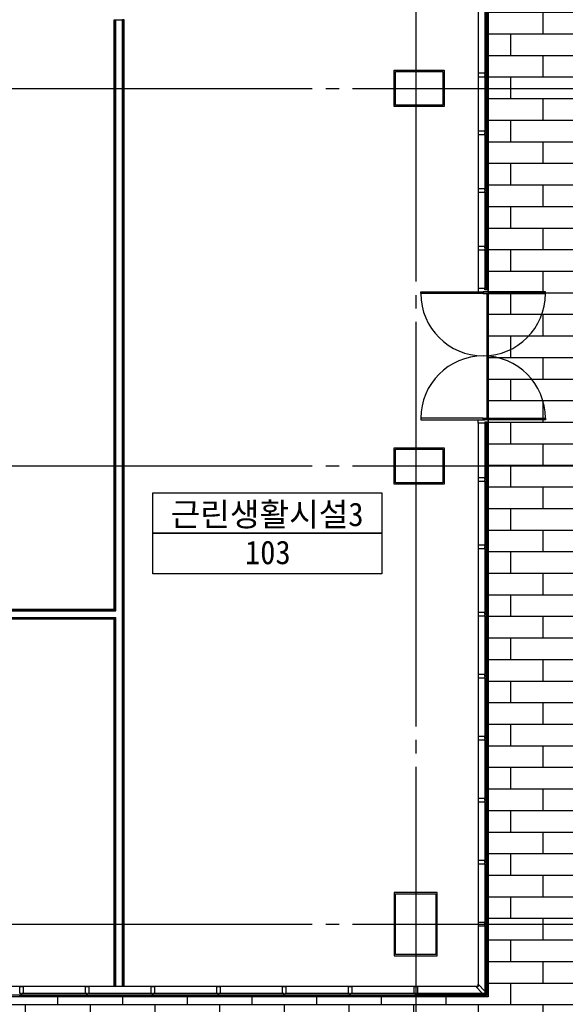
# Model space of a CAD drawing. Header units: millimetres. Extents: x 3445018 to 4174071, y -6064565 to -5122887.
# Tile 99 of 192: x 3803859 to 3811954, y -5546933 to -5532325. Entities that reach past the tile are written whole.
import ezdxf
from ezdxf.enums import TextEntityAlignment as Align

# ---------------------------------------------------------------- set-up
doc = ezdxf.new("R2010")
doc.units = ezdxf.units.MM
doc.header["$MEASUREMENT"] = 0
doc.linetypes.add('CEN', pattern=[66, 60, -2, 2, -2])
for name, color, linetype in [('CEN', 13, 'CEN'), ('door', 4, 'CONTINUOUS'), ('FIN', 6, 'CONTINUOUS'), ('HA1', 8, 'CONTINUOUS'), ('RBO', 1, 'CONTINUOUS'), ('TE2', 2, 'CONTINUOUS'), ('WA1', 2, 'CONTINUOUS'), ('WA3', 7, 'CONTINUOUS'), ('WIN1', 4, 'CONTINUOUS'), ('WIN2', 9, 'CONTINUOUS')]:
    doc.layers.add(name, color=color, linetype=linetype)
doc.styles.add('돋움체', font='txt')

# ---------------------------------------------------------------- blocks, each defined once
blk = doc.blocks.new('CW-1')
at = {"layer": 'door'}
for points in [[(704860, -1026992), (704879, -1026992), (704879, -1026980), (704829, -1026980), (704829, -1026992), (704848, -1026992)], [(704848, -1027028), (704829, -1027028), (704829, -1027130), (704879, -1027130), (704879, -1027028), (704860, -1027028)], [(704848, -1026992), (704848, -1027028)], [(704860, -1026992), (704860, -1027028)]]:
    blk.add_lwpolyline(points, dxfattribs=at)
blk = doc.blocks.new('CW-2')
at = {"layer": 'WIN1'}
blk.add_lwpolyline([(705467, -982124), (705441, -982124), (705477, -982160), (705503, -982160), (705605, -982262), (705570, -982262), (705570, -982297), (705468, -982195), (705468, -982168), (705432, -982132), (705432, -982159), (705420, -982147), (705420, -982112), (705455, -982112), (705467, -982124)], dxfattribs=at)
blk = doc.blocks.new('CW-3')
at = {"layer": 'door'}
for points in [[(723064, -1003919), (723045, -1003919), (723045, -1003817), (723095, -1003817), (723095, -1003919), (723095, -1003919)], [(723095, -1003955), (723095, -1003955), (723095, -1003967), (723045, -1003967), (723045, -1003955), (723064, -1003955)], [(723064, -1003955), (723064, -1003919)], [(723095, -1003955), (723095, -1003919)]]:
    blk.add_lwpolyline(points, dxfattribs=at)

msp = doc.modelspace()

# ---------------------------------------------------------------- hatches: boundary and pattern name
at = {"layer": 'HA1', "ltscale": 1000, "true_color": 0x939598}
h = msp.add_hatch(dxfattribs=at)
h.set_pattern_fill('AR-BRSTD', color=252, scale=120)
h.set_pattern_definition([(0, (2862666.85, -4397993.94), (0, 320.04), []), (90, (2862666.85, -4397993.94), (-480, 320.04), [320.04, -320.04])])
h.paths.add_polyline_path([(3778334.29, -5521695.309), (3772534.29, -5521695.309), (3772534.29, -5525470.309), (3776259.29, -5525470.309), (3776259.29, -5546820.309), (3772534.29, -5546820.309), (3772534.29, -5551595.309), (3815734.29, -5551595.309), (3815734.29, -5521695.309), (3802234.29, -5521695.309)])
h.paths.add_polyline_path([(3810809.29, -5525470.309), (3810809.29, -5546820.309), (3792209.289, -5546820.309), (3790724.835, -5546820.309), (3789234.29, -5546820.309), (3777459.29, -5546820.309), (3777459.29, -5525470.309)], flags=16)
h.paths.add_polyline_path([(3786634.29, -5526095.309), (3786634.29, -5526995.309), (3786034.29, -5526995.309), (3786034.29, -5526095.309)], flags=0)
h.paths.add_polyline_path([(3793834.29, -5526095.309), (3794434.29, -5526095.309), (3794434.29, -5526995.309), (3793934.29, -5526995.309), (3793934.29, -5531095.309), (3794434.29, -5531095.309), (3794434.29, -5531195.309), (3793834.29, -5531195.309), (3793834.29, -5526995.309)], flags=0)
h.paths.add_polyline_path([(3778834.29, -5526095.309), (3778834.29, -5526995.309), (3778234.29, -5526995.309), (3778234.29, -5526095.309)], flags=0)
h.paths.add_polyline_path([(3785084.29, -5532995.309), (3789334.29, -5532995.309), (3789334.29, -5533995.309), (3789234.29, -5533995.309), (3789134.29, -5533995.309), (3789134.29, -5535295.309), (3789234.29, -5535295.309), (3789334.29, -5535295.309), (3789334.29, -5536995.309), (3789234.29, -5536995.309), (3789134.29, -5536995.309), (3789134.29, -5538295.309), (3789234.29, -5538295.309), (3789334.29, -5538295.309), (3789334.29, -5539295.309), (3785084.29, -5539295.309)], flags=0)
h.paths.add_polyline_path([(3789304.29, -5533025.309), (3789304.29, -5533965.309), (3789234.29, -5533965.309), (3789234.29, -5533095.309), (3786534.29, -5533095.309), (3786534.29, -5539195.309), (3789234.29, -5539195.309), (3789234.29, -5538325.309), (3789304.29, -5538325.309), (3789304.29, -5539265.309), (3784864.29, -5539265.309), (3784864.29, -5536375.309), (3784934.29, -5536375.309), (3784934.29, -5539195.309), (3786534.29, -5539195.309), (3786534.29, -5533095.309), (3784934.29, -5533095.309), (3784934.29, -5535565.309), (3784864.29, -5535565.309), (3784864.29, -5533025.309)], flags=0)
h.paths.add_polyline_path([(3782889.29, -5532995.309), (3782934.29, -5532995.309), (3783084.29, -5532995.309), (3783084.29, -5534415.309), (3782984.29, -5534415.309), (3782889.29, -5534415.309), (3782889.29, -5535515.309), (3782984.29, -5535515.309), (3783084.29, -5535515.309), (3783084.29, -5536775.309), (3782984.29, -5536775.309), (3782889.29, -5536775.309), (3782889.29, -5537875.309), (3782993.332, -5537875.309), (3783093.332, -5537875.309), (3783084.29, -5539295.309), (3782889.29, -5539295.309), (3782889.29, -5539195.309), (3778834.29, -5539195.309), (3778134.29, -5539195.309), (3778134.29, -5538695.309), (3778834.29, -5538695.309), (3778834.29, -5539005.309), (3782794.29, -5539005.309), (3782803.332, -5537905.309), (3782889.29, -5537905.309), (3782889.29, -5536775.309), (3782764.29, -5536775.309), (3782764.29, -5536270.309), (3781624.29, -5536270.309), (3781624.29, -5537875.309), (3781474.29, -5537875.309), (3780874.29, -5537875.309), (3780874.29, -5536270.309), (3779409.29, -5536270.309), (3779409.29, -5537470.309), (3779379.29, -5537470.309), (3779259.29, -5537470.309), (3779259.29, -5537440.309, 0.052994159), (3779245.885, -5537314.19), (3778667.054, -5537469.287), (3778659.29, -5537440.309), (3778659.29, -5537470.309), (3778509.29, -5537470.309), (3778359.29, -5537470.309), (3778359.29, -5537440.309, 0.052994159), (3778345.885, -5537314.19), (3777767.054, -5537469.287), (3777759.29, -5537440.309), (3778338.845, -5537285.018), (3778346.61, -5537313.996), (3778345.885, -5537314.19, -0.052994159), (3778359.29, -5537440.309), (3778479.29, -5537440.309), (3778479.29, -5536270.309), (3781474.29, -5536270.309), (3781474.29, -5537875.309), (3781624.29, -5537875.309), (3781624.29, -5536270.309), (3782764.29, -5536270.309), (3782764.29, -5536775.309), (3782889.29, -5536775.309), (3782889.29, -5535515.309), (3782764.29, -5535515.309), (3782764.29, -5536020.309), (3781624.29, -5536020.309), (3781624.29, -5534415.309), (3781474.29, -5534415.309), (3781474.29, -5536020.309), (3778479.29, -5536020.309), (3778479.29, -5535900.309), (3778479.29, -5534850.309), (3778359.29, -5534850.309, -0.052994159), (3778345.885, -5534976.429), (3778346.61, -5534976.623), (3778338.845, -5535005.601), (3777759.29, -5534850.309), (3777609.29, -5534850.309), (3777609.29, -5534820.309), (3777759.29, -5534820.309), (3777759.29, -5534850.309), (3777767.054, -5534821.331), (3778345.885, -5534976.429, 0.052994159), (3778359.29, -5534850.309), (3778359.29, -5534820.309), (3778509.29, -5534820.309), (3778659.29, -5534820.309), (3778659.29, -5534850.309), (3778667.054, -5534821.331), (3779245.885, -5534976.429, 0.052994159), (3779259.29, -5534850.309), (3779259.29, -5534820.309), (3779409.29, -5534820.309), (3779409.29, -5534850.309), (3779409.29, -5536020.309), (3780874.29, -5536020.309), (3780874.29, -5534415.309), (3781474.29, -5534415.309), (3781624.29, -5534415.309), (3781624.29, -5536020.309), (3782764.29, -5536020.309), (3782764.29, -5535515.309), (3782889.29, -5535515.309), (3782889.29, -5534385.309), (3782794.29, -5534385.309), (3782794.29, -5533285.309), (3778834.29, -5533285.309), (3778834.29, -5533595.309), (3778134.29, -5533595.309), (3778134.29, -5533095.309), (3778834.29, -5533095.309), (3782889.29, -5533095.309)], flags=0)
h.paths.add_polyline_path([(3792384.29, -5532995.309), (3795384.29, -5532995.309), (3795384.29, -5535595.309), (3798884.29, -5535595.309), (3798884.29, -5535495.309), (3799334.542, -5535495.309), (3799334.542, -5535595.309), (3795384.29, -5535595.309), (3795384.29, -5539295.309), (3792384.29, -5539295.309)], flags=0)
h.paths.add_polyline_path([(3795854.29, -5533025.309), (3795854.29, -5533095.309), (3792584.29, -5533095.309), (3792584.29, -5539195.309), (3795954.29, -5539195.309), (3795954.29, -5539265.309), (3792414.29, -5539265.309), (3792414.29, -5533025.309)], flags=0)
h.paths.add_polyline_path([(3782984.29, -5535545.309), (3783054.29, -5535545.309), (3783054.29, -5536745.309), (3782984.29, -5536745.309)], flags=0)
h.paths.add_polyline_path([(3789234.29, -5535325.309), (3789304.29, -5535325.309), (3789304.29, -5536965.309), (3789234.29, -5536965.309)], flags=0)
h.paths.add_polyline_path([(3779379.29, -5535900.309), (3779379.29, -5536020.309), (3778509.29, -5536020.309), (3778509.29, -5535900.309)], flags=0)
h.paths.add_polyline_path([(3796914.29, -5533025.309), (3799554.29, -5533025.309), (3799554.29, -5533095.309), (3796914.29, -5533095.309)], flags=0)
h.paths.add_polyline_path([(3801634.29, -5526095.309), (3802234.29, -5526095.309), (3802234.29, -5526995.309), (3801634.29, -5526995.309)], flags=0)
h.paths.add_polyline_path([(3800614.29, -5533025.309), (3802154.29, -5533025.309), (3802154.29, -5533095.309), (3801584.29, -5533095.309), (3801584.29, -5539195.309), (3803184.29, -5539195.309), (3803184.29, -5533095.309), (3802964.29, -5533095.309), (3802964.29, -5533025.309), (3803404.29, -5533025.309), (3803404.29, -5539265.309), (3796764.29, -5539265.309), (3796764.29, -5539195.309), (3801584.29, -5539195.309), (3801584.29, -5533095.309), (3800614.29, -5533095.309)], flags=0)
h.paths.add_polyline_path([(3793834.29, -5541095.309), (3794434.29, -5541095.309), (3794434.29, -5541195.309), (3793934.29, -5541195.309), (3793934.29, -5545295.309), (3794434.29, -5545295.309), (3794434.29, -5546195.309), (3793834.29, -5546195.309), (3793834.29, -5545295.309)], flags=0)
h.paths.add_polyline_path([(3786634.29, -5545295.309), (3786634.29, -5546195.309), (3786034.29, -5546195.309), (3786034.29, -5545295.309)], flags=0)
h.paths.add_polyline_path([(3778834.29, -5545295.309), (3778834.29, -5546195.309), (3778234.29, -5546195.309), (3778234.29, -5545295.309)], flags=0)
h.paths.add_polyline_path([(3809434.29, -5526095.309), (3810034.29, -5526095.309), (3810034.29, -5526995.309), (3809434.29, -5526995.309)], flags=0)
h.paths.add_polyline_path([(3809434.29, -5533095.309), (3810134.29, -5533095.309), (3810134.29, -5533595.309), (3809434.29, -5533595.309)], flags=0)
h.paths.add_polyline_path([(3801634.29, -5545295.309), (3802234.29, -5545295.309), (3802234.29, -5546195.309), (3801634.29, -5546195.309)], flags=0)
h.paths.add_polyline_path([(3809434.29, -5538695.309), (3810134.29, -5538695.309), (3810134.29, -5539195.309), (3809434.29, -5539195.309)], flags=0)
h.paths.add_polyline_path([(3809434.29, -5545295.309), (3810034.29, -5545295.309), (3810034.29, -5546195.309), (3809434.29, -5546195.309)], flags=0)

# ---------------------------------------------------------------- linework, layer by layer
at = {"layer": 'CEN', "ltscale": 100}
for p, q in [((3809734.29, -5510409.833), (3809734.29, -5554758.274)), ((3769198.874, -5533345.309), (3820057.54, -5533345.309)), ((3769198.874, -5538945.309), (3820057.54, -5538945.309)), ((3769198.874, -5545745.309), (3820057.54, -5545745.309))]:
    msp.add_line(p, q, dxfattribs=at)
at = {"layer": 'FIN', "color": 252, "true_color": 0x939598}
for points in [[(3795434.29, -5541071.309), (3805260.29, -5541071.309), (3805260.29, -5532325.309), (3805284.29, -5532325.309)], [(3795434.29, -5541083.309), (3805272.29, -5541083.309), (3805272.29, -5532325.309)], [(3805408.29, -5546670.309), (3805408.29, -5532325.309), (3805384.29, -5532325.309)], [(3805396.29, -5546670.309), (3805396.29, -5532325.309)], [(3805272.29, -5546670.309), (3805272.29, -5541207.309), (3795434.29, -5541207.309)], [(3805260.29, -5546670.309), (3805260.29, -5541219.309), (3795434.29, -5541219.309)]]:
    msp.add_lwpolyline(points, dxfattribs=at)
for points in [[(3810154.29, -5533075.309), (3810154.29, -5533615.309), (3809414.29, -5533615.309), (3809414.29, -5533075.309)], [(3810154.29, -5538675.309), (3810154.29, -5539215.309), (3809414.29, -5539215.309), (3809414.29, -5538675.309)], [(3809414.289, -5546215.297), (3810054.289, -5546215.297), (3810054.289, -5545275.297), (3809414.289, -5545275.297)]]:
    msp.add_lwpolyline(points, close=True, dxfattribs=at)
at = {"layer": 'HA1', "color": 252, "true_color": 0x939598}
for p, q in [((3810659.29, -5536363.166), (3810809.29, -5536363.166)), ((3810789.29, -5536388.166), (3810789.29, -5538238.166)), ((3810809.29, -5536388.166), (3810809.29, -5538238.166))]:
    msp.add_line(p, q, dxfattribs=at)
at = {"layer": 'HA1', "color": 252, "ltscale": 1000, "true_color": 0x939598}
msp.add_lwpolyline([(3790724.835, -5546820.309), (3789234.29, -5546820.309), (3777459.29, -5546820.309), (3777459.29, -5525470.309), (3810809.29, -5525470.309), (3810809.29, -5525470.309), (3810809.29, -5546820.309), (3792209.289, -5546820.309), (3790724.835, -5546820.309)], dxfattribs=at)
at = {"layer": 'RBO', "color": 252, "true_color": 0x939598}
for points in [[(3805833.978, -5539944.692), (3805833.978, -5539344.692), (3809233.978, -5539344.692), (3809233.978, -5539944.692)], [(3805833.978, -5540544.692), (3805833.978, -5539944.692), (3809233.978, -5539944.692), (3809233.978, -5540544.692)]]:
    msp.add_lwpolyline(points, close=True, dxfattribs=at)
at = {"layer": 'WA1', "color": 252, "true_color": 0x939598}
for points in [[(3810134.29, -5533095.309), (3810134.29, -5533595.309), (3809434.29, -5533595.309), (3809434.29, -5533095.309)], [(3810134.29, -5538695.309), (3810134.29, -5539195.309), (3809434.29, -5539195.309), (3809434.29, -5538695.309)], [(3809434.29, -5545295.309), (3810034.29, -5545295.309), (3810034.29, -5546195.309), (3809434.29, -5546195.309)]]:
    msp.add_lwpolyline(points, close=True, dxfattribs=at)
at = {"layer": 'WA3', "color": 252, "true_color": 0x939598}
for p, q in [((3805284.29, -5532325.309), (3805384.29, -5532325.309)), ((3795434.29, -5541095.309), (3805284.29, -5541095.309)), ((3795434.29, -5541195.309), (3805284.29, -5541195.309))]:
    msp.add_line(p, q, dxfattribs=at)
for points in [[(3805284.29, -5541095.309), (3805284.29, -5532325.309)], [(3805384.29, -5546670.309), (3805384.29, -5532325.309)], [(3805284.29, -5546670.309), (3805284.29, -5541195.309)]]:
    msp.add_lwpolyline(points, dxfattribs=at)
at = {"layer": 'WIN1'}
for p, q in [((3810779.29, -5532151.309), (3810779.29, -5533139.309)), ((3810761.29, -5532170.309), (3810761.29, -5533120.309)), ((3810797.29, -5533120.309), (3810797.29, -5532170.309)), ((3810761.29, -5533170.309), (3810761.29, -5533977.452)), ((3810779.29, -5533151.309), (3810779.29, -5533996.452)), ((3810797.29, -5533977.452), (3810797.29, -5533170.309)), ((3810761.29, -5534027.452), (3810761.29, -5534834.595)), ((3810779.29, -5534008.452), (3810779.29, -5534853.595)), ((3810797.29, -5534834.595), (3810797.29, -5534027.452)), ((3810761.29, -5534884.595), (3810761.29, -5535691.738)), ((3810779.29, -5534865.595), (3810779.29, -5535710.738)), ((3810797.29, -5535691.738), (3810797.29, -5534884.595)), ((3810761.29, -5535741.738), (3810761.29, -5536313.166)), ((3810779.29, -5535722.738), (3810779.29, -5536332.166)), ((3810797.29, -5536313.166), (3810797.29, -5535741.738)), ((3810779.29, -5538294.166), (3810779.29, -5539139.309)), ((3810761.29, -5538313.166), (3810761.29, -5539120.309)), ((3810797.29, -5539120.309), (3810797.29, -5538313.166)), ((3810761.29, -5539170.309), (3810761.29, -5540120.309)), ((3810779.29, -5539151.309), (3810779.29, -5540139.309)), ((3810797.29, -5540120.309), (3810797.29, -5539170.309)), ((3810761.29, -5540170.309), (3810761.29, -5541120.309)), ((3810779.29, -5540151.309), (3810779.29, -5541139.309)), ((3810797.29, -5541120.309), (3810797.29, -5540170.309)), ((3810761.29, -5541170.309), (3810761.29, -5542040.309)), ((3810779.29, -5541151.309), (3810779.29, -5542059.309)), ((3810797.29, -5542040.309), (3810797.29, -5541170.309)), ((3810761.29, -5542090.309), (3810761.29, -5542960.309)), ((3810779.29, -5542071.309), (3810779.29, -5542979.309)), ((3810797.29, -5542960.309), (3810797.29, -5542090.309)), ((3810761.29, -5543010.309), (3810761.29, -5543880.309)), ((3810779.29, -5542991.309), (3810779.29, -5543899.309)), ((3810797.29, -5543880.309), (3810797.29, -5543010.309)), ((3810761.29, -5543930.309), (3810761.29, -5544800.309)), ((3810779.29, -5543911.309), (3810779.29, -5544819.309)), ((3810797.29, -5544800.309), (3810797.29, -5543930.309)), ((3810761.29, -5544850.309), (3810761.29, -5545720.309)), ((3810779.29, -5544831.309), (3810779.29, -5545739.309)), ((3810797.29, -5545720.309), (3810797.29, -5544850.309)), ((3810779.29, -5545751.309), (3810779.29, -5546781.824)), ((3810761.29, -5545770.309), (3810761.29, -5546736.954)), ((3810797.29, -5546772.954), (3810797.29, -5545770.309)), ((3804833.643, -5546772.309), (3803909.289, -5546772.309)), ((3805808.643, -5546772.309), (3804884.289, -5546772.309)), ((3806783.643, -5546772.309), (3805859.289, -5546772.309)), ((3807758.643, -5546772.309), (3806834.289, -5546772.309)), ((3808733.643, -5546772.309), (3807809.289, -5546772.309)), ((3809708.643, -5546772.309), (3808784.289, -5546772.309)), ((3810725.934, -5546772.309), (3809759.936, -5546772.309)), ((3802915.289, -5546790.309), (3803877.643, -5546790.309)), ((3803890.289, -5546790.309), (3804852.643, -5546790.309)), ((3803909.29, -5546808.309), (3804833.643, -5546808.309)), ((3804865.289, -5546790.309), (3805827.643, -5546790.309)), ((3804884.29, -5546808.309), (3805808.643, -5546808.309)), ((3805840.289, -5546790.309), (3806802.643, -5546790.309)), ((3805859.29, -5546808.309), (3806783.643, -5546808.309)), ((3806815.289, -5546790.309), (3807777.643, -5546790.309)), ((3806834.29, -5546808.309), (3807758.643, -5546808.309)), ((3807790.289, -5546790.309), (3808752.643, -5546790.309)), ((3807809.29, -5546808.309), (3808733.643, -5546808.309)), ((3808765.289, -5546790.309), (3809727.643, -5546790.309)), ((3808784.29, -5546808.309), (3809708.643, -5546808.309)), ((3810770.804, -5546790.309), (3809740.936, -5546790.309)), ((3809759.936, -5546808.309), (3810761.934, -5546808.309))]:
    msp.add_line(p, q, dxfattribs=at)
for points in [[(3809809.29, -5536388.166), (3809809.29, -5536363.166), (3810734.29, -5536363.166), (3810734.29, -5536388.166)], [(3811659.289, -5536388.166), (3811659.289, -5536363.166), (3810734.29, -5536363.166), (3810734.29, -5536388.166)], [(3809809.29, -5538238.166), (3809809.29, -5538263.166), (3810734.29, -5538263.166), (3810734.29, -5538238.166)], [(3811659.289, -5538238.166), (3811659.289, -5538263.166), (3810734.29, -5538263.166), (3810734.29, -5538238.166)]]:
    msp.add_lwpolyline(points, close=True, dxfattribs=at)
for centre, start, end in [((3810734.29, -5536388.166), 180, 0), ((3810734.29, -5538238.166), 0, 180)]:
    msp.add_arc(centre, 925, start, end, dxfattribs=at)
at = {"layer": 'WIN2'}
for points in [[(3808784.289, -5525470.309), (3810809.29, -5525470.309), (3810809.29, -5536313.166)], [(3808734.289, -5525620.309), (3810659.29, -5525620.309), (3810659.29, -5536313.166)], [(3810809.29, -5538313.166), (3810809.29, -5546820.309), (3804884.289, -5546820.309)], [(3810659.29, -5538313.166), (3810659.29, -5546670.309), (3804884.289, -5546670.309)], [(3804884.289, -5546670.309), (3797084.289, -5546670.309)], [(3804884.29, -5546820.309), (3797084.289, -5546820.309)]]:
    msp.add_lwpolyline(points, dxfattribs=at)

# ---------------------------------------------------------------- block references
at = {"layer": 'HA1', "color": 252, "true_color": 0x939598, "xscale": -1, "rotation": 90}
msp.add_blockref('CW-3', (2806842.252, -4813268.127), dxfattribs=at)
at = {"layer": 'HA1', "color": 252, "true_color": 0x939598, "rotation": 89.99999999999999}
msp.add_blockref('CW-3', (2806842.252, -6261358.205), dxfattribs=at)
at = {"layer": 'HA1', "rotation": 180}
msp.add_blockref('CW-2', (4516229.329, -6528932.298), dxfattribs=at)
at = {"layer": 'WIN1', "color": 252, "true_color": 0x939598, "rotation": 270}
for p in [(4837789.437, -4828291.747), (4837789.437, -4829148.89), (4837789.437, -4830006.033), (4837789.437, -4830863.176), (4837789.437, -4834291.747), (4837789.437, -4835291.747), (4837789.437, -4836291.747), (4837789.437, -4837211.747), (4837789.437, -4838131.747), (4837789.437, -4839051.747), (4837789.437, -4839971.747), (4837789.437, -4840891.747)]:
    msp.add_blockref('CW-1', p, dxfattribs=at)
at = {"layer": 'WIN1', "color": 252, "true_color": 0x939598, "xscale": -1, "rotation": 180}
for p in [(3099030.727, -6573800.457), (3100005.727, -6573800.457), (3100980.727, -6573800.457), (3101955.727, -6573800.457), (3102930.727, -6573800.457), (3103905.727, -6573800.457), (3104880.727, -6573800.457)]:
    msp.add_blockref('CW-1', p, dxfattribs=at)

# ---------------------------------------------------------------- texts
at = {"layer": 'TE2', "color": 252, "true_color": 0x939598, "style": '돋움체'}
for s, p in [('근린생활시설3', (3807529.847, -5539658.528)), ('103', (3807540.27, -5540231.17))]:
    msp.add_text(s, height=350, dxfattribs=at).set_placement(p, align=Align.MIDDLE)

doc.saveas('drawing.dxf')
